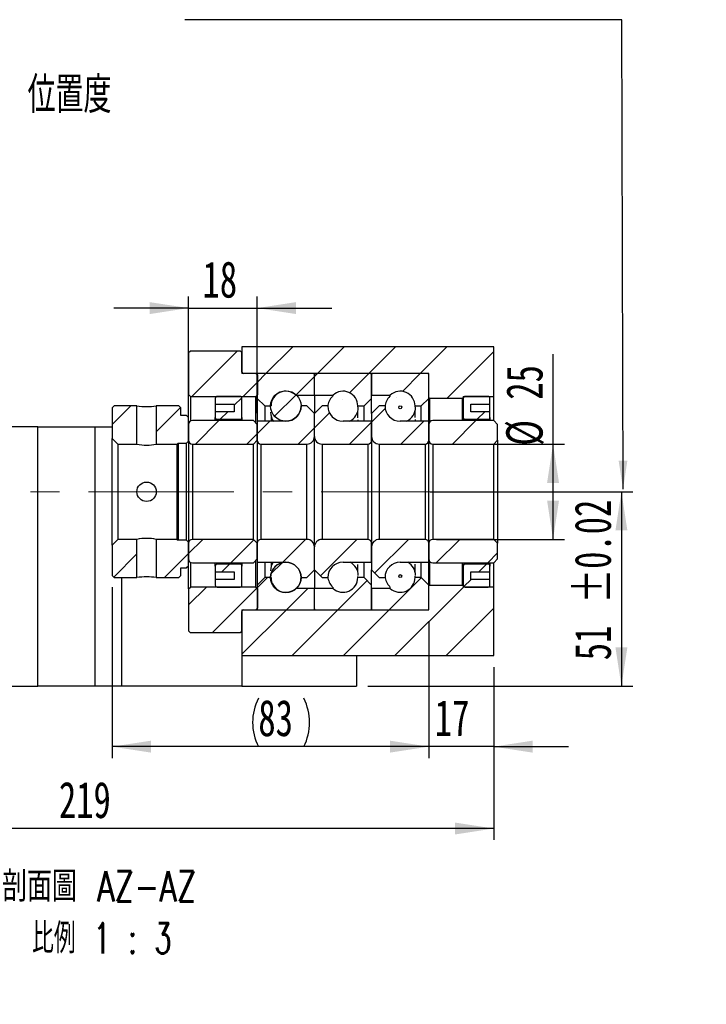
# Model space of a CAD drawing. Header units: millimetres. Extents: x 23 to 290, y 4 to 205.
# Tile 6 of 7: x 230 to 290, y 4 to 90. Entities that reach past the tile are written whole.
import ezdxf

# ---------------------------------------------------------------- set-up
doc = ezdxf.new("R2010")
doc.units = ezdxf.units.MM
doc.linetypes.add('CENTERX2', pattern=[20.32, 12.7, -2.54, 2.54, -2.54])
doc.layers.add('圖層0', color=7, linetype='Continuous')
doc.styles.add('SLDTEXTSTYLE0', font='TXT', dxfattribs={"width": 0.7})
doc.styles.add('SLDTEXTSTYLE1', font='TXT', dxfattribs={"width": 0.7, "bigfont": 'bigfont'})
doc.styles.add('SLDTEXTSTYLE5', font='TXT', dxfattribs={"width": 0.75, "bigfont": 'bigfont'})
doc.styles.add('SLDTEXTSTYLE6', font='TXT', dxfattribs={"width": 0.65625, "bigfont": 'bigfont'})
doc.dimstyles.new('SLDDIMSTYLE3', dxfattribs={"dimtxt": 3.389974, "dimasz": 2.5, "dimexe": 0, "dimexo": 0.0625, "dimgap": 0.847493, "dimtad": 1, "dimlfac": 3, "dimrnd": 1e-09, "dimzin": 12, "dimdsep": 46, "dimtxsty": 'SLDTEXTSTYLE0', "dimsah": 1, "dimcen": 0.09, "dimadec": 0, "dimazin": 3, "dimtfac": 1, "dimtofl": 0, "dimtmove": 0, "dimatfit": 3, "dimfxl": 1, "dimfrac": 2, "dimtolj": 1, "dimtzin": 12, "dimarcsym": 0})
doc.dimstyles.new('SLDDIMSTYLE6', dxfattribs={"dimtxt": 3.389974, "dimasz": 2.5, "dimexe": 0, "dimexo": 0.0625, "dimgap": 0.847493, "dimtad": 1, "dimlfac": 3, "dimrnd": 1e-09, "dimzin": 12, "dimdsep": 46, "dimtxsty": 'SLDTEXTSTYLE0', "dimsah": 1, "dimcen": 0.09, "dimadec": 0, "dimazin": 3, "dimtfac": 1, "dimtmove": 0, "dimatfit": 0, "dimfxl": 1, "dimfrac": 2, "dimtolj": 1, "dimtzin": 12, "dimarcsym": 0})
doc.dimstyles.new('SLDDIMSTYLE7', dxfattribs={"dimtxt": 3.389974, "dimasz": 2.5, "dimexe": 0, "dimexo": 0.0625, "dimgap": 0.847493, "dimtad": 1, "dimlfac": 3, "dimrnd": 1e-09, "dimzin": 12, "dimdsep": 46, "dimtxsty": 'SLDTEXTSTYLE0', "dimsah": 1, "dimcen": 0.09, "dimadec": 0, "dimazin": 3, "dimtol": 1, "dimtp": 0.02, "dimtm": 0.02, "dimtfac": 1, "dimtofl": 0, "dimtmove": 0, "dimatfit": 3, "dimfxl": 1, "dimfrac": 2, "dimtolj": 1, "dimarcsym": 0})

# ---------------------------------------------------------------- blocks, each defined once
blk = doc.blocks.new('_D_14')
at = {"layer": '圖層0', "color": 7}
for p, q in [((266.357, 48.593), (284.058, 48.593)), ((283.058, 48.593), (283.058, 31.593)), ((260.902, 31.593), (284.058, 31.593))]:
    blk.add_line(p, q, dxfattribs=at)
for points in [[(283.058, 48.593), (282.537, 45.203), (283.58, 45.203)], [(283.058, 31.593), (283.58, 34.983), (282.537, 34.983)]]:
    blk.add_solid(points, dxfattribs=at)
at = {"layer": '圖層0', "color": 7, "char_height": 3.175, "attachment_point": 1, "rotation": 90, "style": 'SLDTEXTSTYLE0'}
for s, insert in [('±0.02', (278.965, 38.822)), ('51', (278.965, 33.855))]:
    blk.add_mtext(s, dxfattribs=dict(at, insert=insert))
blk = doc.blocks.new('_D_15')
at = {"layer": '圖層0', "color": 7}
for p, q in [((245.235, 55.477), (245.235, 65.653)), ((251.235, 55.477), (251.235, 65.653)), ((245.235, 64.653), (238.716, 64.653)), ((245.235, 64.653), (251.235, 64.653)), ((251.235, 64.653), (257.755, 64.653))]:
    blk.add_line(p, q, dxfattribs=at)
for points in [[(245.235, 64.653), (241.845, 65.174), (241.845, 64.131)], [(251.235, 64.653), (254.625, 64.131), (254.625, 65.174)]]:
    blk.add_solid(points, dxfattribs=at)
at = {"layer": '圖層0', "color": 7, "insert": (246.457, 68.745), "char_height": 3.175, "attachment_point": 1, "style": 'SLDTEXTSTYLE0'}
blk.add_mtext('18', dxfattribs=at)
blk = doc.blocks.new('_D_16')
at = {"layer": '圖層0', "color": 7}
for p, q in [((277.085, 52.76), (277.085, 60.614)), ((266.902, 52.76), (278.085, 52.76)), ((277.085, 44.427), (277.085, 52.76)), ((266.902, 44.427), (278.085, 44.427))]:
    blk.add_line(p, q, dxfattribs=at)
for points in [[(277.085, 52.76), (276.564, 49.37), (277.607, 49.37)], [(277.085, 44.427), (277.607, 47.817), (276.564, 47.817)]]:
    blk.add_solid(points, dxfattribs=at)
at = {"layer": '圖層0', "color": 7, "char_height": 3.175, "attachment_point": 1, "rotation": 90, "style": 'SLDTEXTSTYLE0'}
for s, insert in [('25', (272.992, 56.639)), ('%%c', (272.992, 52.617))]:
    blk.add_mtext(s, dxfattribs=dict(at, insert=insert))
blk = doc.blocks.new('_D_17')
at = {"layer": '圖層0', "color": 7}
for p, q in [((266.235, 37.26), (266.235, 25.3)), ((271.902, 33.26), (271.902, 25.3)), ((266.235, 26.3), (259.716, 26.3)), ((271.902, 26.3), (266.235, 26.3)), ((271.902, 26.3), (278.421, 26.3))]:
    blk.add_line(p, q, dxfattribs=at)
for points in [[(266.235, 26.3), (262.845, 26.822), (262.845, 25.778)], [(271.902, 26.3), (275.292, 25.778), (275.292, 26.822)]]:
    blk.add_solid(points, dxfattribs=at)
at = {"layer": '圖層0', "color": 7, "insert": (266.752, 30.393), "char_height": 3.175, "attachment_point": 1, "style": 'SLDTEXTSTYLE0'}
blk.add_mtext('17', dxfattribs=at)
blk = doc.blocks.new('_D_18')
at = {"layer": '圖層0', "color": 7}
for p, q in [((271.902, 33.26), (271.902, 18.139)), ((271.902, 19.139), (198.902, 19.139))]:
    blk.add_line(p, q, dxfattribs=at)
for points in [[(198.902, 19.139), (202.292, 18.617), (202.292, 19.66)], [(271.902, 19.139), (268.512, 19.66), (268.512, 18.617)]]:
    blk.add_solid(points, dxfattribs=at)
at = {"layer": '圖層0', "color": 7, "insert": (233.909, 23.232), "char_height": 3.175, "attachment_point": 1, "style": 'SLDTEXTSTYLE0'}
blk.add_mtext('219', dxfattribs=at)
blk = doc.blocks.new('_D_19')
at = {"layer": '圖層0', "color": 7}
for p, q in [((238.569, 40.26), (238.569, 25.3)), ((266.235, 37.26), (266.235, 25.3)), ((266.235, 26.3), (238.569, 26.3))]:
    blk.add_line(p, q, dxfattribs=at)
for centre, start, end in [((255.569, 28.417), 153.43495, 206.56505), ((251.077, 28.417), 333.43495, 26.56505)]:
    blk.add_arc(centre, 4.733, start, end, dxfattribs=at)
for points in [[(238.569, 26.3), (241.959, 25.778), (241.959, 26.822)], [(266.235, 26.3), (262.845, 26.822), (262.845, 25.778)]]:
    blk.add_solid(points, dxfattribs=at)
at = {"layer": '圖層0', "color": 7, "insert": (251.335, 30.393), "char_height": 3.175, "attachment_point": 1, "style": 'SLDTEXTSTYLE0'}
blk.add_mtext('83', dxfattribs=at)
blk = doc.blocks.new('SW_NOTE_4')
at = {"layer": '圖層0', "color": 0, "char_height": 2.64583, "attachment_point": 2}
for s, insert, style in [('\\M+19655\\M+196CA\\M+19AA4 AZ-AZ', (10.335, 3.411), 'SLDTEXTSTYLE5'), ('\\M+194E4\\M+197E1 1 : 3', (10.556, -1.117), 'SLDTEXTSTYLE6')]:
    blk.add_mtext(s, dxfattribs=dict(at, insert=insert, style=style))

msp = doc.modelspace()

# ---------------------------------------------------------------- hatches: boundary and pattern name
at = {"linetype": 'Continuous', "lineweight": 18}
h = msp.add_hatch(dxfattribs=at)
h.set_pattern_fill('ANSI31', style=0)
edge = h.paths.add_edge_path(flags=0)
edge.add_line((256.1355, 58.9265), (251.3355, 58.9265))
edge.add_arc((251.3355, 58.8265), 0.1, 90, 180)
edge.add_line((251.2355, 58.8265), (251.2355, 56.7599))
edge.add_line((251.2355, 56.7599), (251.9021, 56.0932))
edge.add_line((251.9021, 56.0932), (252.4438, 56.0932))
edge.add_arc((253.7355, 56.0932), 1.2917, 47.348118, 180, ccw=False)
edge.add_line((254.6106, 57.0432), (256.2355, 57.0432))
edge.add_line((256.2355, 57.0432), (256.2355, 58.8265))
edge.add_arc((256.1355, 58.8265), 0.1, 0, 90)
h = msp.add_hatch(dxfattribs=at)
h.set_pattern_fill('ANSI31', style=0)
edge = h.paths.add_edge_path(flags=0)
edge.add_line((261.2355, 56.7599), (261.2355, 58.8265))
edge.add_arc((261.1355, 58.8265), 0.1, 0, 90)
edge.add_line((261.1355, 58.9265), (256.3355, 58.9265))
edge.add_arc((256.3355, 58.8265), 0.1, 90, 180)
edge.add_line((256.2355, 58.8265), (256.2355, 57.0432))
edge.add_line((256.2355, 57.0432), (257.8603, 57.0432))
edge.add_arc((258.7355, 56.0932), 1.2917, 0, 132.651882, ccw=False)
edge.add_line((260.0271, 56.0932), (260.5688, 56.0932))
edge.add_line((260.5688, 56.0932), (261.2355, 56.7599))
h = msp.add_hatch(dxfattribs=at)
h.set_pattern_fill('ANSI31', style=0)
edge = h.paths.add_edge_path(flags=0)
edge.add_line((266.2355, 56.7599), (266.2355, 58.8265))
edge.add_arc((266.1355, 58.8265), 0.1, 0, 90)
edge.add_line((266.1355, 58.9265), (261.3355, 58.9265))
edge.add_arc((261.3355, 58.8265), 0.1, 90, 180)
edge.add_line((261.2355, 58.8265), (261.2355, 57.0432))
edge.add_line((261.2355, 57.0432), (262.8603, 57.0432))
edge.add_arc((263.7355, 56.0932), 1.2917, 0, 132.651882, ccw=False)
edge.add_line((265.0271, 56.0932), (265.5688, 56.0932))
edge.add_line((265.5688, 56.0932), (266.2355, 56.7599))
h = msp.add_hatch(dxfattribs=at)
h.set_pattern_fill('ANSI31', style=0)
edge = h.paths.add_edge_path(flags=0)
edge.add_arc((253.7355, 56.093), 1.332, 0, 360)
h = msp.add_hatch(dxfattribs=at)
h.set_pattern_fill('ANSI31', style=0)
h.paths.add_polyline_path([(238.7355, 56.0932), (238.5688, 55.9265), (238.5688, 53.2599), (239.0688, 52.7599), (240.7188, 52.7599), (240.7188, 56.0932)], flags=0)
h = msp.add_hatch(dxfattribs=at)
h.set_pattern_fill('ANSI31', style=0)
h.paths.add_polyline_path([(245.2355, 55.0932), (245.0688, 55.2599), (244.5688, 55.2599), (244.5688, 55.9265), (244.4021, 56.0932), (242.4188, 56.0932), (242.4188, 52.7599), (244.2355, 52.7599), (244.3188, 52.8432), (245.0688, 52.8432), (245.2355, 53.0099)], flags=0)
h = msp.add_hatch(dxfattribs=at)
h.set_pattern_fill('ANSI31', style=0)
edge = h.paths.add_edge_path(flags=0)
edge.add_line((256.2355, 53.4265), (256.2355, 55.4265))
edge.add_line((256.2355, 55.4265), (255.5688, 56.0932))
edge.add_line((255.5688, 56.0932), (255.0688, 56.0932))
edge.add_arc((253.7355, 56.0932), 1.3333, 270, 360, ccw=False)
edge.add_line((253.7355, 54.7599), (251.2355, 54.7599))
edge.add_line((251.2355, 54.7599), (251.2355, 53.0932))
edge.add_arc((251.5688, 53.0932), 0.3333, 180, 270)
edge.add_line((251.5688, 52.7599), (255.5688, 52.7599))
edge.add_arc((255.5688, 53.4265), 0.6667, 270, 360)
h = msp.add_hatch(dxfattribs=at)
h.set_pattern_fill('ANSI31', style=0)
edge = h.paths.add_edge_path(flags=0)
edge.add_line((257.4021, 56.0932), (256.9021, 56.0932))
edge.add_line((256.9021, 56.0932), (256.2355, 55.4265))
edge.add_line((256.2355, 55.4265), (256.2355, 53.4265))
edge.add_arc((256.9021, 53.4265), 0.6667, 180, 270)
edge.add_line((256.9021, 52.7599), (260.9021, 52.7599))
edge.add_arc((260.9021, 53.0932), 0.3333, 270, 360)
edge.add_line((261.2355, 53.0932), (261.2355, 54.7599))
edge.add_line((261.2355, 54.7599), (258.7355, 54.7599))
edge.add_arc((258.7355, 56.0932), 1.3333, 180, 270, ccw=False)
h = msp.add_hatch(dxfattribs=at)
h.set_pattern_fill('ANSI31', style=0)
edge = h.paths.add_edge_path(flags=0)
edge.add_line((262.4021, 56.0932), (261.9021, 56.0932))
edge.add_line((261.9021, 56.0932), (261.2355, 55.4265))
edge.add_line((261.2355, 55.4265), (261.2355, 53.4265))
edge.add_arc((261.9021, 53.4265), 0.6667, 180, 270)
edge.add_line((261.9021, 52.7599), (265.9021, 52.7599))
edge.add_arc((265.9021, 53.0932), 0.3333, 270, 360)
edge.add_line((266.2355, 53.0932), (266.2355, 54.7599))
edge.add_line((266.2355, 54.7599), (263.7355, 54.7599))
edge.add_arc((263.7355, 56.0932), 1.3333, 180, 270, ccw=False)
h = msp.add_hatch(dxfattribs=at)
h.set_pattern_fill('ANSI31', style=0)
edge = h.paths.add_edge_path(flags=0)
edge.add_arc((263.7355, 55.9749), 0.1315, 0, 360)
h = msp.add_hatch(dxfattribs=at)
h.set_pattern_fill('ANSI31', style=0)
edge = h.paths.add_edge_path(flags=0)
edge.add_line((271.9021, 52.7599), (272.2355, 53.0932))
edge.add_line((272.2355, 53.0932), (272.2355, 54.4765))
edge.add_line((272.2355, 54.4765), (271.9021, 54.8099))
edge.add_line((271.9021, 54.8099), (266.5688, 54.8099))
edge.add_arc((266.5688, 54.4765), 0.3333, 90, 180)
edge.add_line((266.2355, 54.4765), (266.2355, 53.0932))
edge.add_arc((266.5688, 53.0932), 0.3333, 180, 270)
edge.add_line((266.5688, 52.7599), (271.9021, 52.7599))
h = msp.add_hatch(dxfattribs=at)
h.set_pattern_fill('ANSI31', style=0)
h.paths.add_polyline_path([(238.5688, 41.2599), (238.7355, 41.0932), (240.7188, 41.0932), (240.7188, 44.4265), (239.0688, 44.4265), (238.5688, 43.9265)], flags=0)
h = msp.add_hatch(dxfattribs=at)
h.set_pattern_fill('ANSI31', style=0)
h.paths.add_polyline_path([(244.4021, 41.0932), (244.5688, 41.2599), (244.5688, 41.9265), (245.0688, 41.9265), (245.2355, 42.0932), (245.2355, 44.1765), (245.0688, 44.3432), (244.3188, 44.3432), (244.2355, 44.4265), (242.4188, 44.4265), (242.4188, 41.0932)], flags=0)
h = msp.add_hatch(dxfattribs=at)
h.set_pattern_fill('ANSI31', style=0)
edge = h.paths.add_edge_path(flags=0)
edge.add_line((255.0688, 41.0932), (255.5688, 41.0932))
edge.add_line((255.5688, 41.0932), (256.2355, 41.7599))
edge.add_line((256.2355, 41.7599), (256.2355, 43.7599))
edge.add_arc((255.5688, 43.7599), 0.6667, 360, 450)
edge.add_line((255.5688, 44.4265), (251.5688, 44.4265))
edge.add_arc((251.5688, 44.0932), 0.3333, 90, 180)
edge.add_line((251.2355, 44.0932), (251.2355, 42.4265))
edge.add_line((251.2355, 42.4265), (253.7355, 42.4265))
edge.add_arc((253.7355, 41.0932), 1.3333, 0, 90, ccw=False)
h = msp.add_hatch(dxfattribs=at)
h.set_pattern_fill('ANSI31', style=0)
edge = h.paths.add_edge_path(flags=0)
edge.add_line((256.2355, 43.7599), (256.2355, 41.7599))
edge.add_line((256.2355, 41.7599), (256.9021, 41.0932))
edge.add_line((256.9021, 41.0932), (257.4021, 41.0932))
edge.add_arc((258.7355, 41.0932), 1.3333, 90, 180, ccw=False)
edge.add_line((258.7355, 42.4265), (261.2355, 42.4265))
edge.add_line((261.2355, 42.4265), (261.2355, 44.0932))
edge.add_arc((260.9021, 44.0932), 0.3333, 0, 90)
edge.add_line((260.9021, 44.4265), (256.9021, 44.4265))
edge.add_arc((256.9021, 43.7599), 0.6667, 90, 180)
h = msp.add_hatch(dxfattribs=at)
h.set_pattern_fill('ANSI31', style=0)
edge = h.paths.add_edge_path(flags=0)
edge.add_line((261.2355, 43.7599), (261.2355, 41.7599))
edge.add_line((261.2355, 41.7599), (261.9021, 41.0932))
edge.add_line((261.9021, 41.0932), (262.4021, 41.0932))
edge.add_arc((263.7355, 41.0932), 1.3333, 90, 180, ccw=False)
edge.add_line((263.7355, 42.4265), (266.2355, 42.4265))
edge.add_line((266.2355, 42.4265), (266.2355, 44.0932))
edge.add_arc((265.9021, 44.0932), 0.3333, 0, 90)
edge.add_line((265.9021, 44.4265), (261.9021, 44.4265))
edge.add_arc((261.9021, 43.7599), 0.6667, 90, 180)
h = msp.add_hatch(dxfattribs=at)
h.set_pattern_fill('ANSI31', style=0)
edge = h.paths.add_edge_path(flags=0)
edge.add_line((272.2355, 44.0932), (271.9021, 44.4265))
edge.add_line((271.9021, 44.4265), (266.5688, 44.4265))
edge.add_arc((266.5688, 44.0932), 0.3333, 90, 180)
edge.add_line((266.2355, 44.0932), (266.2355, 42.7099))
edge.add_arc((266.5688, 42.7099), 0.3333, 180, 270)
edge.add_line((266.5688, 42.3765), (271.9021, 42.3765))
edge.add_line((271.9021, 42.3765), (272.2355, 42.7099))
edge.add_line((272.2355, 42.7099), (272.2355, 44.0932))
h = msp.add_hatch(dxfattribs=at)
h.set_pattern_fill('ANSI31', style=0)
edge = h.paths.add_edge_path(flags=0)
edge.add_arc((253.7355, 41.0934), 1.332, 0, 360)
h = msp.add_hatch(dxfattribs=at)
h.set_pattern_fill('ANSI31', style=0)
edge = h.paths.add_edge_path(flags=0)
edge.add_arc((263.7355, 41.2115), 0.1315, 0, 360)
h = msp.add_hatch(dxfattribs=at)
h.set_pattern_fill('ANSI31', style=0)
edge = h.paths.add_edge_path(flags=0)
edge.add_line((251.2355, 40.4265), (251.2355, 38.3599))
edge.add_arc((251.3355, 38.3599), 0.1, 180, 270)
edge.add_line((251.3355, 38.2599), (256.1355, 38.2599))
edge.add_arc((256.1355, 38.3599), 0.1, 270, 360)
edge.add_line((256.2355, 38.3599), (256.2355, 40.1432))
edge.add_line((256.2355, 40.1432), (254.6106, 40.1432))
edge.add_arc((253.7355, 41.0932), 1.2917, 180, 312.651882, ccw=False)
edge.add_line((252.4438, 41.0932), (251.9021, 41.0932))
edge.add_line((251.9021, 41.0932), (251.2355, 40.4265))
h = msp.add_hatch(dxfattribs=at)
h.set_pattern_fill('ANSI31', style=0)
edge = h.paths.add_edge_path(flags=0)
edge.add_line((256.3355, 38.2599), (261.1355, 38.2599))
edge.add_arc((261.1355, 38.3599), 0.1, 270, 360)
edge.add_line((261.2355, 38.3599), (261.2355, 40.4265))
edge.add_line((261.2355, 40.4265), (260.5688, 41.0932))
edge.add_line((260.5688, 41.0932), (260.0271, 41.0932))
edge.add_arc((258.7355, 41.0932), 1.2917, 227.348118, 360, ccw=False)
edge.add_line((257.8603, 40.1432), (256.2355, 40.1432))
edge.add_line((256.2355, 40.1432), (256.2355, 38.3599))
edge.add_arc((256.3355, 38.3599), 0.1, 180, 270)
h = msp.add_hatch(dxfattribs=at)
h.set_pattern_fill('ANSI31', style=0)
edge = h.paths.add_edge_path(flags=0)
edge.add_line((261.3355, 38.2599), (266.1355, 38.2599))
edge.add_arc((266.1355, 38.3599), 0.1, 270, 360)
edge.add_line((266.2355, 38.3599), (266.2355, 40.4265))
edge.add_line((266.2355, 40.4265), (265.5688, 41.0932))
edge.add_line((265.5688, 41.0932), (265.0271, 41.0932))
edge.add_arc((263.7355, 41.0932), 1.2917, 227.348118, 360, ccw=False)
edge.add_line((262.8603, 40.1432), (261.2355, 40.1432))
edge.add_line((261.2355, 40.1432), (261.2355, 38.3599))
edge.add_arc((261.3355, 38.3599), 0.1, 180, 270)
at = {"layer": '圖層0', "linetype": 'Continuous', "lineweight": 18}
h = msp.add_hatch(dxfattribs=at)
h.set_pattern_fill('ANSI31', color=256, style=0)
h.paths.add_polyline_path([(271.9021, 56.9265), (271.9021, 61.2599), (249.9021, 61.2599), (249.9021, 58.9265), (266.2355, 58.9265), (266.2355, 56.8265), (266.3021, 56.7599), (269.1688, 56.7599), (269.2355, 56.8265), (269.2355, 56.9265)], flags=0)
h = msp.add_hatch(dxfattribs=at)
h.set_pattern_fill('ANSI31', color=256, style=0)
edge = h.paths.add_edge_path(flags=0)
edge.add_line((245.2355, 57.0932), (245.4021, 56.9265))
edge.add_line((245.4021, 56.9265), (251.1188, 56.9265))
edge.add_line((251.1188, 56.9265), (251.2855, 57.0932))
edge.add_line((251.2855, 57.0932), (251.2855, 58.7599))
edge.add_line((251.2855, 58.7599), (251.1188, 58.9265))
edge.add_line((251.1188, 58.9265), (250.0355, 58.9265))
edge.add_arc((250.0355, 59.0599), 0.1333, 180, 270, ccw=False)
edge.add_line((249.9021, 59.0599), (249.9021, 60.7599))
edge.add_line((249.9021, 60.7599), (249.7355, 60.9265))
edge.add_line((249.7355, 60.9265), (245.4021, 60.9265))
edge.add_line((245.4021, 60.9265), (245.2355, 60.7599))
edge.add_line((245.2355, 60.7599), (245.2355, 57.0932))
h = msp.add_hatch(dxfattribs=at)
h.set_pattern_fill('ANSI31', color=256, style=0)
edge = h.paths.add_edge_path(flags=0)
edge.add_line((249.2355, 56.2599), (249.2355, 55.5932))
edge.add_line((249.2355, 55.5932), (247.5688, 55.5932))
edge.add_line((247.5688, 55.5932), (247.5688, 55.0932))
edge.add_arc((247.7355, 55.0932), 0.1667, 180, 270)
edge.add_line((247.7355, 54.9265), (249.7355, 54.9265))
edge.add_arc((249.7355, 55.0932), 0.1667, 270, 360)
edge.add_line((249.9021, 55.0932), (249.9021, 56.7599))
edge.add_arc((249.7355, 56.7599), 0.1667, 0, 90)
edge.add_line((249.7355, 56.9265), (247.7355, 56.9265))
edge.add_arc((247.7355, 56.7599), 0.1667, 90, 180)
edge.add_line((247.5688, 56.7599), (247.5688, 56.2599))
edge.add_line((247.5688, 56.2599), (249.2355, 56.2599))
h = msp.add_hatch(dxfattribs=at)
h.set_pattern_fill('ANSI31', color=256, style=0)
edge = h.paths.add_edge_path(flags=0)
edge.add_line((271.5688, 55.0932), (271.5688, 55.5932))
edge.add_line((271.5688, 55.5932), (269.9021, 55.5932))
edge.add_line((269.9021, 55.5932), (269.9021, 56.2599))
edge.add_line((269.9021, 56.2599), (271.5688, 56.2599))
edge.add_line((271.5688, 56.2599), (271.5688, 56.7599))
edge.add_arc((271.4021, 56.7599), 0.1667, 0, 90)
edge.add_line((271.4021, 56.9265), (269.4021, 56.9265))
edge.add_arc((269.4021, 56.7599), 0.1667, 90, 180)
edge.add_line((269.2355, 56.7599), (269.2355, 55.0932))
edge.add_arc((269.4021, 55.0932), 0.1667, 180, 270)
edge.add_line((269.4021, 54.9265), (271.4021, 54.9265))
edge.add_arc((271.4021, 55.0932), 0.1667, 270, 360)
h = msp.add_hatch(dxfattribs=at)
h.set_pattern_fill('ANSI31', color=256, style=0)
edge = h.paths.add_edge_path(flags=0)
edge.add_line((250.9021, 52.7599), (251.2355, 53.0932))
edge.add_line((251.2355, 53.0932), (251.2355, 54.4765))
edge.add_line((251.2355, 54.4765), (250.9021, 54.8099))
edge.add_line((250.9021, 54.8099), (245.5688, 54.8099))
edge.add_arc((245.5688, 54.4765), 0.3333, 90, 180)
edge.add_line((245.2355, 54.4765), (245.2355, 53.0932))
edge.add_arc((245.5688, 53.0932), 0.3333, 180, 270)
edge.add_line((245.5688, 52.7599), (250.9021, 52.7599))
h = msp.add_hatch(dxfattribs=at)
h.set_pattern_fill('ANSI31', color=256, style=0)
edge = h.paths.add_edge_path(flags=0)
edge.add_line((251.2355, 44.0932), (250.9021, 44.4265))
edge.add_line((250.9021, 44.4265), (245.5688, 44.4265))
edge.add_arc((245.5688, 44.0932), 0.3333, 90, 180)
edge.add_line((245.2355, 44.0932), (245.2355, 42.7099))
edge.add_arc((245.5688, 42.7099), 0.3333, 180, 270)
edge.add_line((245.5688, 42.3765), (250.9021, 42.3765))
edge.add_line((250.9021, 42.3765), (251.2355, 42.7099))
edge.add_line((251.2355, 42.7099), (251.2355, 44.0932))
h = msp.add_hatch(dxfattribs=at)
h.set_pattern_fill('ANSI31', color=256, style=0)
edge = h.paths.add_edge_path(flags=0)
edge.add_line((247.5688, 42.0932), (247.5688, 41.5932))
edge.add_line((247.5688, 41.5932), (249.2355, 41.5932))
edge.add_line((249.2355, 41.5932), (249.2355, 40.9265))
edge.add_line((249.2355, 40.9265), (247.5688, 40.9265))
edge.add_line((247.5688, 40.9265), (247.5688, 40.4265))
edge.add_arc((247.7355, 40.4265), 0.1667, 180, 270)
edge.add_line((247.7355, 40.2599), (249.7355, 40.2599))
edge.add_arc((249.7355, 40.4265), 0.1667, 270, 360)
edge.add_line((249.9021, 40.4265), (249.9021, 42.0932))
edge.add_arc((249.7355, 42.0932), 0.1667, 0, 90)
edge.add_line((249.7355, 42.2599), (247.7355, 42.2599))
edge.add_arc((247.7355, 42.0932), 0.1667, 90, 180)
h = msp.add_hatch(dxfattribs=at)
h.set_pattern_fill('ANSI31', color=256, style=0)
edge = h.paths.add_edge_path(flags=0)
edge.add_line((269.9021, 40.9265), (269.9021, 41.5932))
edge.add_line((269.9021, 41.5932), (271.5688, 41.5932))
edge.add_line((271.5688, 41.5932), (271.5688, 42.0932))
edge.add_arc((271.4021, 42.0932), 0.1667, 0, 90)
edge.add_line((271.4021, 42.2599), (269.4021, 42.2599))
edge.add_arc((269.4021, 42.0932), 0.1667, 90, 180)
edge.add_line((269.2355, 42.0932), (269.2355, 40.4265))
edge.add_arc((269.4021, 40.4265), 0.1667, 180, 270)
edge.add_line((269.4021, 40.2599), (271.4021, 40.2599))
edge.add_arc((271.4021, 40.4265), 0.1667, 270, 360)
edge.add_line((271.5688, 40.4265), (271.5688, 40.9265))
edge.add_line((271.5688, 40.9265), (269.9021, 40.9265))
h = msp.add_hatch(dxfattribs=at)
h.set_pattern_fill('ANSI31', color=256, style=0)
edge = h.paths.add_edge_path(flags=0)
edge.add_line((245.4021, 40.2599), (245.2355, 40.0932))
edge.add_line((245.2355, 40.0932), (245.2355, 36.4265))
edge.add_line((245.2355, 36.4265), (245.4021, 36.2599))
edge.add_line((245.4021, 36.2599), (249.7355, 36.2599))
edge.add_line((249.7355, 36.2599), (249.9021, 36.4265))
edge.add_line((249.9021, 36.4265), (249.9021, 38.1265))
edge.add_arc((250.0355, 38.1265), 0.1333, 90, 180, ccw=False)
edge.add_line((250.0355, 38.2599), (251.1188, 38.2599))
edge.add_line((251.1188, 38.2599), (251.2855, 38.4265))
edge.add_line((251.2855, 38.4265), (251.2855, 40.0932))
edge.add_line((251.2855, 40.0932), (251.1188, 40.2599))
edge.add_line((251.1188, 40.2599), (245.4021, 40.2599))
h = msp.add_hatch(dxfattribs=at)
h.set_pattern_fill('ANSI31', color=256, style=0)
h.paths.add_polyline_path([(249.9021, 38.2599), (249.9021, 34.2599), (271.9021, 34.2599), (271.9021, 40.2599), (269.2355, 40.2599), (269.2355, 40.3599), (269.1688, 40.4265), (266.3021, 40.4265), (266.2355, 40.3599), (266.2355, 38.2599)], flags=0)

# ---------------------------------------------------------------- linework, layer by layer
at = {"color": 7, "linetype": 'Continuous', "lineweight": 25}
for p, q in [((249.9021, 61.2599), (249.9021, 58.9265)), ((271.9021, 61.2599), (249.9021, 61.2599)), ((271.9021, 56.9265), (271.9021, 61.2599)), ((245.2355, 60.7599), (245.4021, 60.9265)), ((245.2355, 60.7599), (245.2355, 57.0932)), ((245.4021, 60.9265), (249.7355, 60.9265)), ((249.7355, 60.9265), (249.9021, 60.7599)), ((249.9021, 59.0599), (249.9021, 60.7599)), ((266.2355, 58.9265), (249.9021, 58.9265)), ((251.1188, 58.9265), (250.0355, 58.9265)), ((251.1188, 58.9265), (251.2855, 58.7599)), ((251.2355, 58.8265), (251.2355, 56.7599)), ((251.2855, 57.0932), (251.2855, 58.7599)), ((256.1355, 58.9265), (251.3355, 58.9265)), ((256.2355, 57.0432), (256.2355, 58.8265)), ((261.1355, 58.9265), (256.3355, 58.9265)), ((261.2355, 58.8265), (261.2355, 57.0432)), ((261.2355, 56.7599), (261.2355, 58.8265)), ((266.1355, 58.9265), (261.3355, 58.9265)), ((266.2355, 56.8265), (266.2355, 58.9265)), ((266.2355, 56.7599), (266.2355, 58.8265)), ((245.4021, 56.9265), (245.2355, 57.0932)), ((245.2355, 55.0932), (245.2355, 57.0932)), ((245.4021, 56.9265), (251.1188, 56.9265)), ((245.4021, 56.9265), (245.4021, 54.7652)), ((249.7355, 56.9265), (247.7355, 56.9265)), ((251.2855, 57.0932), (251.1188, 56.9265)), ((251.1188, 54.5932), (251.1188, 56.9265)), ((254.6106, 57.0432), (256.2355, 57.0432)), ((256.2355, 57.0432), (256.2355, 55.4265)), ((256.2355, 57.0432), (257.8603, 57.0432)), ((257.8603, 56.9551), (257.8603, 57.0432)), ((261.2355, 57.0432), (262.8603, 57.0432)), ((262.8603, 56.9648), (262.8603, 57.0432)), ((269.2355, 56.9265), (271.9021, 56.9265)), ((269.2355, 56.9265), (269.2355, 56.8265)), ((271.4021, 56.9265), (269.4021, 56.9265)), ((271.9021, 54.8099), (271.9021, 56.9265)), ((238.5688, 55.9265), (238.7355, 56.0932)), ((240.7188, 56.0932), (238.7355, 56.0932)), ((240.7188, 52.7599), (240.7188, 56.0932)), ((242.4188, 56.0932), (242.4188, 52.7599)), ((244.4021, 56.0932), (242.4188, 56.0932)), ((244.4021, 56.0932), (244.5688, 55.9265)), ((247.5688, 56.7599), (247.5688, 56.2599)), ((247.5688, 56.2599), (249.2355, 56.2599)), ((247.5688, 56.2599), (247.5688, 55.5932)), ((249.2355, 56.2599), (249.2355, 55.5932)), ((249.9021, 55.0932), (249.9021, 56.7599)), ((251.2355, 56.7599), (251.9021, 56.0932)), ((251.2355, 56.7599), (251.2355, 54.7599)), ((251.9021, 56.0932), (251.9021, 54.7599)), ((251.9021, 56.0932), (252.4438, 56.0932)), ((255.5688, 56.0932), (255.0688, 56.0932)), ((256.2355, 55.4265), (255.5688, 56.0932)), ((256.9021, 56.0932), (256.2355, 55.4265)), ((257.4021, 56.0932), (256.9021, 56.0932)), ((260.0271, 56.0178), (260.0271, 56.0932)), ((260.0271, 56.0932), (260.5688, 56.0932)), ((260.5688, 56.0932), (261.2355, 56.7599)), ((260.5688, 54.7599), (260.5688, 56.0932)), ((261.2355, 55.4265), (261.2355, 56.7599)), ((261.9021, 56.0932), (261.2355, 55.4265)), ((262.4021, 56.0932), (261.9021, 56.0932)), ((265.0271, 56.0262), (265.0271, 56.0932)), ((265.0271, 56.0932), (265.5688, 56.0932)), ((265.5688, 56.0932), (266.2355, 56.7599)), ((265.5688, 54.7599), (265.5688, 56.0932)), ((266.3021, 56.7599), (266.2355, 56.8265)), ((266.2355, 54.7599), (266.2355, 56.7599)), ((269.1688, 56.7599), (266.3021, 56.7599)), ((266.3021, 56.7599), (266.3021, 54.6765)), ((269.2355, 56.8265), (269.1688, 56.7599)), ((269.1688, 54.8099), (269.1688, 56.7599)), ((269.2355, 56.8265), (269.2355, 56.7599)), ((269.2355, 56.7599), (269.2355, 55.0932)), ((269.9021, 56.2599), (271.5688, 56.2599)), ((269.9021, 55.5932), (269.9021, 56.2599)), ((271.5688, 56.2599), (271.5688, 56.7599)), ((271.5688, 55.5932), (271.5688, 56.2599)), ((238.5688, 55.9265), (238.5688, 53.2599)), ((244.5688, 55.2599), (244.5688, 55.9265)), ((245.0688, 55.2599), (244.5688, 55.2599)), ((245.0688, 55.2599), (245.2355, 55.0932)), ((249.2355, 55.5932), (247.5688, 55.5932)), ((247.5688, 55.5932), (247.5688, 55.0932)), ((252.4438, 55.7676), (252.4438, 55.662)), ((252.4438, 55.2139), (252.4438, 54.7599)), ((256.2355, 53.4265), (256.2355, 55.4265)), ((260.0271, 55.0465), (260.0271, 55.633)), ((261.2355, 55.4265), (261.2355, 53.4265)), ((265.0271, 55.0777), (265.0271, 55.6442)), ((271.5688, 55.5932), (269.9021, 55.5932)), ((271.5688, 55.0932), (271.5688, 55.5932)), ((232.0688, 54.2599), (229.7355, 54.2599)), ((232.0688, 31.5932), (232.0688, 54.2599)), ((232.0688, 54.2599), (237.0688, 54.2599)), ((237.0688, 31.5932), (237.0688, 54.2599)), ((237.0688, 54.2599), (238.5688, 54.2599)), ((245.2355, 53.0099), (245.2355, 55.0932)), ((245.2355, 54.4765), (245.2355, 53.0932)), ((250.9021, 54.8099), (245.5688, 54.8099)), ((247.5688, 54.8099), (247.5688, 55.0932)), ((247.7355, 54.9265), (249.7355, 54.9265)), ((249.9021, 55.0932), (249.9021, 54.8099)), ((250.9021, 54.8099), (251.2355, 54.4765)), ((253.7355, 54.7599), (251.2355, 54.7599)), ((251.2355, 54.7599), (251.2355, 53.0932)), ((251.2355, 53.0932), (251.2355, 54.4765)), ((261.2355, 54.7599), (258.7355, 54.7599)), ((260.0641, 54.7599), (260.0688, 54.8718)), ((261.2355, 53.0932), (261.2355, 54.7599)), ((266.2355, 54.7599), (263.7355, 54.7599)), ((265.0608, 54.7599), (265.0688, 54.9053)), ((266.2355, 53.0932), (266.2355, 54.7599)), ((266.2355, 54.4765), (266.2355, 53.0932)), ((271.9021, 54.8099), (266.5688, 54.8099)), ((269.2355, 54.8099), (269.2355, 55.0932)), ((269.4021, 54.9265), (271.4021, 54.9265)), ((271.5688, 55.0932), (271.5688, 54.8099)), ((271.9021, 54.8099), (272.2355, 54.4765)), ((272.2355, 53.0932), (272.2355, 54.4765)), ((256.2355, 43.7599), (256.2355, 53.4265)), ((239.0688, 52.7599), (238.5688, 53.2599)), ((238.5688, 43.9265), (238.5688, 53.2599)), ((239.0688, 52.7599), (239.0688, 44.4265)), ((239.0688, 52.7599), (240.7188, 52.7599)), ((242.4188, 52.7599), (244.2355, 52.7599)), ((244.3188, 52.8432), (244.2355, 52.7599)), ((244.2355, 44.4265), (244.2355, 52.7599)), ((244.3188, 52.8432), (245.0688, 52.8432)), ((244.3188, 52.8432), (244.3188, 44.3432)), ((245.2355, 53.0099), (245.0688, 52.8432)), ((245.0688, 44.3432), (245.0688, 52.8432)), ((245.2355, 53.0099), (245.2355, 44.1765)), ((245.5688, 52.7599), (245.5688, 44.4265)), ((245.5688, 52.7599), (250.9021, 52.7599)), ((251.2355, 53.0932), (250.9021, 52.7599)), ((250.9021, 44.4265), (250.9021, 52.7599)), ((251.2355, 53.0932), (251.2355, 44.0932)), ((251.5688, 44.4265), (251.5688, 52.7599)), ((251.5688, 52.7599), (255.5688, 52.7599)), ((255.5688, 44.4265), (255.5688, 52.7599)), ((256.9021, 52.7599), (256.9021, 44.4265)), ((256.9021, 52.7599), (260.9021, 52.7599)), ((260.9021, 52.7599), (260.9021, 44.4265)), ((261.2355, 53.0932), (261.2355, 44.0932)), ((261.9021, 52.7599), (261.9021, 44.4265)), ((261.9021, 52.7599), (265.9021, 52.7599)), ((265.9021, 52.7599), (265.9021, 44.4265)), ((266.2355, 44.0932), (266.2355, 53.0932)), ((266.5688, 52.7599), (266.5688, 44.4265)), ((266.5688, 52.7599), (271.9021, 52.7599)), ((272.2355, 53.0932), (271.9021, 52.7599)), ((271.9021, 44.4265), (271.9021, 52.7599)), ((272.2355, 53.0932), (272.2355, 44.0932)), ((238.5688, 43.9265), (239.0688, 44.4265)), ((238.5688, 43.9265), (238.5688, 41.2599)), ((240.7188, 44.4265), (239.0688, 44.4265)), ((240.7188, 41.0932), (240.7188, 44.4265)), ((244.2355, 44.4265), (242.4188, 44.4265)), ((242.4188, 44.4265), (242.4188, 41.0932)), ((244.2355, 44.4265), (244.3188, 44.3432)), ((245.0688, 44.3432), (244.3188, 44.3432)), ((245.0688, 44.3432), (245.2355, 44.1765)), ((245.2355, 42.0932), (245.2355, 44.1765)), ((245.2355, 44.0932), (245.2355, 42.7099)), ((250.9021, 44.4265), (245.5688, 44.4265)), ((250.9021, 44.4265), (251.2355, 44.0932)), ((251.2355, 42.7099), (251.2355, 44.0932)), ((251.2355, 44.0932), (251.2355, 42.4265)), ((255.5688, 44.4265), (251.5688, 44.4265)), ((260.9021, 44.4265), (256.9021, 44.4265)), ((261.2355, 42.4265), (261.2355, 44.0932)), ((265.9021, 44.4265), (261.9021, 44.4265)), ((266.2355, 44.0932), (266.2355, 42.7099)), ((266.2355, 42.4265), (266.2355, 44.0932)), ((271.9021, 44.4265), (266.5688, 44.4265)), ((271.9021, 44.4265), (272.2355, 44.0932)), ((272.2355, 42.7099), (272.2355, 44.0932)), ((256.2355, 41.7599), (256.2355, 43.7599)), ((261.2355, 43.7599), (261.2355, 41.7599)), ((245.4021, 42.4212), (245.4021, 40.2599)), ((245.5688, 42.3765), (250.9021, 42.3765)), ((247.5688, 42.0932), (247.5688, 42.3765)), ((249.7355, 42.2599), (247.7355, 42.2599)), ((249.9021, 42.3765), (249.9021, 42.0932)), ((251.2355, 42.7099), (250.9021, 42.3765)), ((251.1188, 40.2599), (251.1188, 42.5932)), ((251.2355, 42.4265), (253.7355, 42.4265)), ((251.2355, 42.4265), (251.2355, 40.4265)), ((251.9021, 42.4265), (251.9021, 41.0932)), ((252.4438, 42.4265), (252.4438, 42.0176)), ((258.7355, 42.4265), (261.2355, 42.4265)), ((260.0271, 41.5835), (260.0271, 42.2199)), ((260.5688, 41.0932), (260.5688, 42.4265)), ((263.7355, 42.4265), (266.2355, 42.4265)), ((265.0271, 41.5964), (265.0271, 42.2526)), ((265.5688, 41.0932), (265.5688, 42.4265)), ((266.2355, 40.4265), (266.2355, 42.4265)), ((266.3021, 42.5099), (266.3021, 40.4265)), ((266.5688, 42.3765), (271.9021, 42.3765)), ((269.1688, 40.4265), (269.1688, 42.3765)), ((269.2355, 42.0932), (269.2355, 42.3765)), ((271.4021, 42.2599), (269.4021, 42.2599)), ((271.5688, 42.3765), (271.5688, 42.0932)), ((272.2355, 42.7099), (271.9021, 42.3765)), ((271.9021, 40.2599), (271.9021, 42.3765)), ((244.5688, 41.9265), (245.0688, 41.9265)), ((244.5688, 41.2599), (244.5688, 41.9265)), ((245.2355, 42.0932), (245.0688, 41.9265)), ((245.2355, 40.0932), (245.2355, 42.0932)), ((247.5688, 42.0932), (247.5688, 41.5932)), ((247.5688, 41.5932), (247.5688, 40.9265)), ((247.5688, 41.5932), (249.2355, 41.5932)), ((249.2355, 41.5932), (249.2355, 40.9265)), ((249.9021, 40.4265), (249.9021, 42.0932)), ((252.4438, 41.5647), (252.4438, 41.4242)), ((255.5688, 41.0932), (256.2355, 41.7599)), ((256.2355, 41.7599), (256.2355, 40.1432)), ((256.2355, 41.7599), (256.9021, 41.0932)), ((261.2355, 41.7599), (261.9021, 41.0932)), ((261.2355, 40.4265), (261.2355, 41.7599)), ((269.2355, 42.0932), (269.2355, 40.4265)), ((269.9021, 41.5932), (271.5688, 41.5932)), ((269.9021, 40.9265), (269.9021, 41.5932)), ((271.5688, 41.5932), (271.5688, 42.0932)), ((271.5688, 40.9265), (271.5688, 41.5932)), ((238.7355, 41.0932), (238.5688, 41.2599)), ((238.7355, 41.0932), (240.7188, 41.0932)), ((239.4021, 31.5932), (239.4021, 41.0932)), ((242.4188, 41.0932), (244.4021, 41.0932)), ((244.5688, 41.2599), (244.4021, 41.0932)), ((249.2355, 40.9265), (247.5688, 40.9265)), ((247.5688, 40.9265), (247.5688, 40.4265)), ((251.9021, 41.0932), (251.2355, 40.4265)), ((252.4438, 41.0932), (251.9021, 41.0932)), ((255.0688, 41.0932), (255.5688, 41.0932)), ((256.9021, 41.0932), (257.4021, 41.0932)), ((260.0271, 41.0932), (260.0271, 41.1921)), ((260.5688, 41.0932), (260.0271, 41.0932)), ((261.2355, 40.4265), (260.5688, 41.0932)), ((261.9021, 41.0932), (262.4021, 41.0932)), ((265.0271, 41.0932), (265.0271, 41.2023)), ((265.5688, 41.0932), (265.0271, 41.0932)), ((266.2355, 40.4265), (265.5688, 41.0932)), ((271.5688, 40.9265), (269.9021, 40.9265)), ((271.5688, 40.4265), (271.5688, 40.9265)), ((245.2355, 40.0932), (245.4021, 40.2599)), ((245.2355, 40.0932), (245.2355, 36.4265)), ((251.1188, 40.2599), (245.4021, 40.2599)), ((247.7355, 40.2599), (249.7355, 40.2599)), ((251.1188, 40.2599), (251.2855, 40.0932)), ((251.2355, 40.4265), (251.2355, 38.3599)), ((251.2855, 38.4265), (251.2855, 40.0932)), ((256.2355, 40.1432), (254.6106, 40.1432)), ((256.2355, 38.3599), (256.2355, 40.1432)), ((257.8603, 40.1432), (256.2355, 40.1432)), ((257.8603, 40.1432), (257.8603, 40.2581)), ((261.2355, 38.3599), (261.2355, 40.4265)), ((262.8603, 40.1432), (261.2355, 40.1432)), ((261.2355, 40.1432), (261.2355, 38.3599)), ((262.8603, 40.1432), (262.8603, 40.2698)), ((266.2355, 38.3599), (266.2355, 40.4265)), ((266.2355, 40.3599), (266.3021, 40.4265)), ((266.2355, 38.2599), (266.2355, 40.3599)), ((266.3021, 40.4265), (269.1688, 40.4265)), ((269.1688, 40.4265), (269.2355, 40.3599)), ((269.2355, 40.4265), (269.2355, 40.3599)), ((269.2355, 40.3599), (269.2355, 40.2599)), ((271.9021, 40.2599), (269.2355, 40.2599)), ((269.4021, 40.2599), (271.4021, 40.2599)), ((271.9021, 34.2599), (271.9021, 40.2599)), ((249.9021, 38.2599), (266.2355, 38.2599)), ((249.9021, 38.2599), (249.9021, 34.2599)), ((249.9021, 36.4265), (249.9021, 38.1265)), ((250.0355, 38.2599), (251.1188, 38.2599)), ((251.2855, 38.4265), (251.1188, 38.2599)), ((251.3355, 38.2599), (256.1355, 38.2599)), ((256.3355, 38.2599), (261.1355, 38.2599)), ((261.3355, 38.2599), (266.1355, 38.2599)), ((245.4021, 36.2599), (245.2355, 36.4265)), ((249.7355, 36.2599), (245.4021, 36.2599)), ((249.9021, 36.4265), (249.7355, 36.2599)), ((249.9021, 34.2599), (271.9021, 34.2599)), ((249.9021, 34.2599), (249.9021, 31.5932)), ((259.9021, 34.2599), (259.9021, 31.5932)), ((229.7355, 31.5932), (232.0688, 31.5932)), ((237.0688, 31.5932), (232.0688, 31.5932)), ((239.4021, 31.5932), (237.0688, 31.5932)), ((249.9021, 31.5932), (239.4021, 31.5932)), ((249.9021, 31.5932), (259.9021, 31.5932))]:
    msp.add_line(p, q, dxfattribs=at)
at = {"color": 8, "linetype": 'Continuous', "lineweight": 25}
for p, q in [((247.7355, 54.9265), (247.7355, 54.8099)), ((249.7355, 54.8099), (249.7355, 54.9265)), ((269.4021, 54.9265), (269.4021, 54.8099)), ((271.4021, 54.8099), (271.4021, 54.9265)), ((247.7355, 42.3765), (247.7355, 42.2599)), ((249.7355, 42.2599), (249.7355, 42.3765)), ((269.4021, 42.3765), (269.4021, 42.2599)), ((271.4021, 42.2599), (271.4021, 42.3765))]:
    msp.add_line(p, q, dxfattribs=at)
at = {"color": 7, "linetype": 'Continuous', "lineweight": 25}
for centre, radius in [((253.7355, 56.093), 1.332), ((263.7355, 55.9749), 0.1315), ((241.5688, 48.5932), 0.85), ((253.7355, 41.0934), 1.332), ((263.7355, 41.2115), 0.1315)]:
    msp.add_circle(centre, radius, dxfattribs=at)
for centre, radius, start, end in [((250.0355, 59.0599), 0.1333, 180, 270), ((251.3355, 58.8265), 0.1, 90, 180), ((256.1355, 58.8265), 0.1, 0, 90), ((256.3355, 58.8265), 0.1, 90, 180), ((261.1355, 58.8265), 0.1, 0, 90), ((261.3355, 58.8265), 0.1, 90, 180), ((266.1355, 58.8265), 0.1, 0, 90), ((247.7355, 56.7599), 0.1667, 90, 180), ((249.7355, 56.7599), 0.1667, 0, 90), ((253.7355, 56.0932), 1.2917, 47.348118, 180), ((258.7355, 55.9638), 1.3333, 133.649537, 177.217504), ((258.7355, 56.0932), 1.2917, 0, 132.651882), ((263.7355, 55.9749), 1.3333, 133.729753, 177.457337), ((263.7355, 56.0932), 1.2917, 0, 132.651882), ((269.4021, 56.7599), 0.1667, 90, 180), ((271.4021, 56.7599), 0.1667, 0, 90), ((241.5688, 63.5678), 7.5228, 263.512284, 276.487716), ((253.7355, 56.0932), 1.3333, 270, 0), ((258.7355, 56.0932), 1.3333, 180, 270), ((258.7355, 55.9638), 1.3333, 295.456653, 0.734953), ((263.7355, 56.0932), 1.3333, 180, 270), ((263.7355, 55.9749), 1.3333, 294.317649, 0.255612), ((253.7355, 55.5446), 1.3333, 180, 217.047963), ((245.5688, 54.4765), 0.3333, 90, 180), ((247.7355, 55.0932), 0.1667, 180, 270), ((249.7355, 55.0932), 0.1667, 270, 0), ((266.5688, 54.4765), 0.3333, 90, 180), ((269.4021, 55.0932), 0.1667, 180, 270), ((271.4021, 55.0932), 0.1667, 270, 0), ((255.5688, 53.4265), 0.6667, 270, 0), ((256.9021, 53.4265), 0.6667, 180, 270), ((261.9021, 53.4265), 0.6667, 180, 270), ((241.5688, 56.8807), 4.2076, 258.345142, 281.654858), ((245.5688, 53.0932), 0.3333, 180, 270), ((251.5688, 53.0932), 0.3333, 180, 270), ((260.9021, 53.0932), 0.3333, 270, 0), ((265.9021, 53.0932), 0.3333, 270, 0), ((266.5688, 53.0932), 0.3333, 180, 270), ((241.5688, 40.3058), 4.2075, 78.344797, 101.655203), ((245.5688, 44.0932), 0.3333, 90, 180), ((251.5688, 44.0932), 0.3333, 90, 180), ((255.5688, 43.7599), 0.6667, 360, 90), ((256.9021, 43.7599), 0.6667, 90, 180), ((260.9021, 44.0932), 0.3333, 0, 90), ((261.9021, 43.7599), 0.6667, 90, 180), ((265.9021, 44.0932), 0.3333, 0, 90), ((266.5688, 44.0932), 0.3333, 90, 180), ((245.5688, 42.7099), 0.3333, 180, 270), ((247.7355, 42.0932), 0.1667, 90, 180), ((249.7355, 42.0932), 0.1667, 0, 90), ((253.7355, 41.0934), 1.3333, 91.068018, 180), ((253.7355, 41.6869), 1.3333, 146.306921, 180), ((253.7355, 41.0932), 1.3333, 0, 90), ((258.7355, 41.0932), 1.3333, 90, 180), ((258.7355, 41.2528), 1.3333, 0, 61.68343), ((263.7355, 41.0932), 1.3333, 90, 180), ((263.7355, 41.2657), 1.3333, 0, 60.536501), ((266.5688, 42.7099), 0.3333, 180, 270), ((269.4021, 42.0932), 0.1667, 90, 180), ((271.4021, 42.0932), 0.1667, 0, 90), ((241.5688, 33.6185), 7.5229, 83.5124, 96.4876), ((253.7355, 41.0932), 1.2917, 180, 312.651882), ((253.7355, 41.0934), 1.3333, 314.559717, 359.990046), ((258.7355, 41.2528), 1.3333, 183.430034, 226.568489), ((258.7355, 41.0932), 1.2917, 227.348118, 0), ((263.7355, 41.2657), 1.3333, 182.58311, 226.662635), ((263.7355, 41.0932), 1.2917, 227.348118, 0), ((247.7355, 40.4265), 0.1667, 180, 270), ((249.7355, 40.4265), 0.1667, 270, 0), ((269.4021, 40.4265), 0.1667, 180, 270), ((271.4021, 40.4265), 0.1667, 270, 0), ((250.0355, 38.1265), 0.1333, 90, 180), ((251.3355, 38.3599), 0.1, 180, 270), ((256.1355, 38.3599), 0.1, 270, 360), ((256.3355, 38.3599), 0.1, 180, 270), ((261.1355, 38.3599), 0.1, 270, 0), ((261.3355, 38.3599), 0.1, 180, 270), ((266.1355, 38.3599), 0.1, 270, 0)]:
    msp.add_arc(centre, radius, start, end, dxfattribs=at)
at = {"layer": '圖層0', "color": 7}
for p, q in [((283.0949, 89.8743), (244.8976, 89.8743)), ((283.2028, 48.8218), (283.0949, 89.8743))]:
    msp.add_line(p, q, dxfattribs=at)
at = {"layer": '圖層0', "color": 7, "linetype": 'CENTERX2', "lineweight": 18}
msp.add_line((269.5165, 48.5932), (189.4408, 48.5932), dxfattribs=at)
at = {"layer": '圖層0', "color": 7}
msp.add_solid([(283.2028, 48.8218), (283.5808, 51.3228), (282.8116, 51.3208)], dxfattribs=at)

# ---------------------------------------------------------------- block references
at = {"layer": '圖層0'}
msp.add_blockref('SW_NOTE_4', (227.0948, 11.9865), dxfattribs=at)

# ---------------------------------------------------------------- texts
at = {"layer": '圖層0', "color": 7, "insert": (231.1677, 84.8923), "char_height": 3.175, "attachment_point": 1, "style": 'SLDTEXTSTYLE1'}
msp.add_mtext('\\M+188CA\\M+19275\\M+19378', dxfattribs=at)

# ---------------------------------------------------------------- dimensions: what is measured, and where the dimension line sits
at = {"layer": '圖層0', "color": 7}
for base, p1, p2, dimstyle, picture, middle in [((251.2355, 64.6527), (245.2355, 54.4765), (251.2355, 54.4765), 'SLDDIMSTYLE6', '_D_15', (248.4439, 64.6527)), ((266.2355, 26.3), (271.9021, 34.2599), (266.2355, 38.2599), 'SLDDIMSTYLE6', '_D_17', (268.7395, 26.3)), ((198.9021, 19.1389), (271.9021, 34.2599), (198.9021, 18.5932), 'SLDDIMSTYLE3', '_D_18', (236.8899, 19.1389))]:
    dim = msp.add_linear_dim(base=base, p1=p1, p2=p2, dimstyle=dimstyle, dxfattribs=at)
    dim.commit()
    dim.dimension.update_dxf_attribs({"geometry": picture, "text_midpoint": middle, "dimtype": 160})
dim = msp.add_linear_dim(base=(277.0852, 52.7599), p1=(265.9021, 44.4265), p2=(265.9021, 52.7599), angle=90, text='%%c<>', dimstyle='SLDDIMSTYLE3', dxfattribs=at)
dim.commit()
dim.dimension.update_dxf_attribs({"geometry": '_D_16', "text_midpoint": (277.0852, 56.6154), "dimtype": 160})
dim = msp.add_linear_dim(base=(283.0582, 31.5932), p1=(265.3571, 48.5932), p2=(259.9021, 31.5932), angle=90, dimstyle='SLDDIMSTYLE7', dxfattribs=at)
dim.commit()
dim.dimension.update_dxf_attribs({"geometry": '_D_14', "text_midpoint": (283.0582, 40.9402), "dimtype": 160})
dim = msp.add_linear_dim(base=(238.5688, 26.3), p1=(266.2355, 38.2599), p2=(238.5688, 41.2599), text='(<>)', dimstyle='SLDDIMSTYLE3', dxfattribs=at)
dim.commit()
dim.dimension.update_dxf_attribs({"geometry": '_D_19', "text_midpoint": (253.3227, 26.3), "dimtype": 160})

doc.saveas('drawing.dxf')
